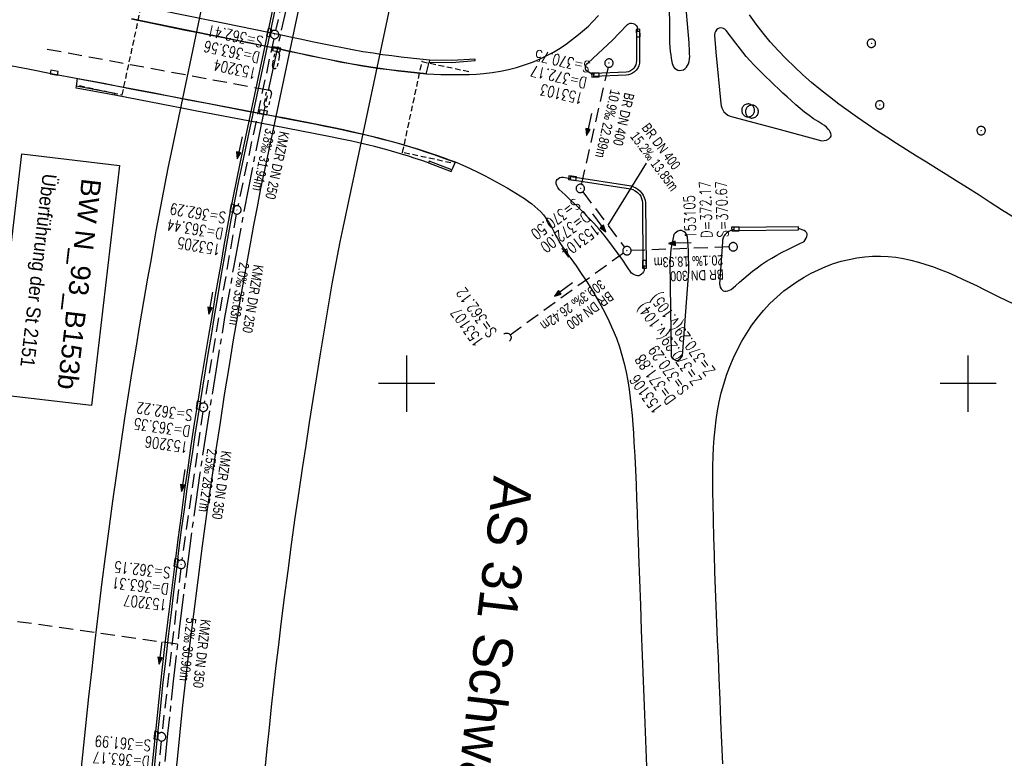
# Model space of a CAD drawing. Extents: x 510563 to 513920, y 467229 to 478797.
# Tile 25 of 67: x 510831 to 511006, y 472233 to 472365. Entities that reach past the tile are written whole.
import ezdxf

# ---------------------------------------------------------------- set-up
doc = ezdxf.new("R2010")
doc.units = 0
doc.header["$LTSCALE"] = 10
doc.header["$MEASUREMENT"] = 0
for name, pattern in [('ACHSE', [5.5, 4, -0.5, 0.5, -0.5]), ('AUSGEZOGEN', [0]), ('LT00', [0]), ('LT17', [0.15, 0.1, -0.05]), ('STRICHLINIE2', [0.375, 0.25, -0.125])]:
    doc.linetypes.add(name, pattern=pattern)
doc.layers.get('0').update_dxf_attribs({"linetype": 'LT00'})
for name, color, linetype in [('-AX-020', 250, 'ACHSE'), ('-Halt-Pfeil', 4, 'LT00'), ('-Haltung', 7, 'STRICHLINIE2'), ('-Haltungsbeschriftung', 140, 'LT00'), ('-Schachtbeschriftung', 5, 'LT00'), ('-ST-20', 30, 'LT17'), ('AS_TEXT', 152, 'Continuous'), ('BW_TEXT', 20, 'AUSGEZOGEN'), ('V94_AFBR_BAB', 250, 'LT00'), ('V94_BR_KAPPE', 30, 'LT00'), ('V94_BR_WID', 30, 'LT17'), ('V94_BRUECK', 30, 'LT17'), ('V94_KA_PRUF', 182, 'LT00'), ('V94_RASTER', 250, 'LT00'), ('V94_RINNE', 182, 'LT00'), ('V94_SINKK', 182, 'LT00'), ('V94_UK_DURCH', 182, 'LT00')]:
    doc.layers.add(name, color=color, linetype=linetype)
doc.styles.add('Beschrift', font='ARIAL.TTF')
doc.styles.add('Haltungsbeschriftung', font='ARIAL.TTF', dxfattribs={"width": 0.75})
doc.styles.add('schachtbeschriftung', font='romans.shx', dxfattribs={"width": 0.75, "height": 2})
doc.styles.add('UNIR-O', font='unir_o.shx', dxfattribs={"height": 2.5})

# ---------------------------------------------------------------- blocks, each defined once
blk = doc.blocks.new('SYMB0011')
at = {"color": 0, "linetype": 'ByBlock'}
for p, q in [((0.5, 0), (-0.5, 0)), ((0, 0.5), (0, -0.5))]:
    blk.add_line(p, q, dxfattribs=at)
blk = doc.blocks.new('SYMB0652')
at = {"color": 0, "linetype": 'ByBlock'}
blk.add_lwpolyline([(-0.15, -0.075), (0.15, -0.075), (0.15, 0.075), (-0.15, 0.075), (-0.15, -0.075)], dxfattribs=at)
blk = doc.blocks.new('SYMB0003')
at = {"color": 0, "linetype": 'ByBlock'}
for p, q in [((-0.015712, 0), (0.010166, 0.012015)), ((0, -0.021257), (-0.015712, 0)), ((0.010166, 0.012015), (0, -0.021257))]:
    blk.add_line(p, q, dxfattribs=at)
for points in [[(-0.031395, 0.499013), (-0.093691, 0.491144), (-0.154509, 0.475528), (-0.21289, 0.452414), (-0.267913, 0.422164), (-0.318712, 0.385257), (-0.364484, 0.342274), (-0.404509, 0.293893), (-0.438154, 0.240877), (-0.464888, 0.184062), (-0.484292, 0.124345), (-0.496058, 0.062667), (-0.5, 0)], [(-0.5, 0), (-0.496058, -0.062667), (-0.484292, -0.124345), (-0.464888, -0.184062), (-0.438154, -0.240877), (-0.404509, -0.293893), (-0.364485, -0.342274), (-0.318712, -0.385257), (-0.267914, -0.422164), (-0.21289, -0.452414), (-0.154509, -0.475529), (-0.093691, -0.491144), (-0.031395, -0.499014), (0.031395, -0.499014)], [(0.5, 0), (0.496057, 0.062667), (0.484292, 0.124345), (0.464888, 0.184062), (0.438153, 0.240877), (0.404509, 0.293893), (0.364484, 0.342274), (0.318712, 0.385257), (0.267913, 0.422164), (0.21289, 0.452414), (0.154509, 0.475528), (0.093691, 0.491144), (0.031395, 0.499013), (-0.031395, 0.499013)], [(0.031395, -0.499014), (0.093691, -0.491144), (0.154509, -0.475529), (0.21289, -0.452414), (0.267914, -0.422164), (0.318712, -0.385257), (0.364485, -0.342274), (0.404509, -0.293893), (0.438154, -0.240877), (0.464889, -0.184062), (0.484292, -0.124345), (0.496058, -0.062667), (0.5, 0)]]:
    blk.add_lwpolyline(points, dxfattribs=at)
blk = doc.blocks.new('SYMB0002')
at = {"color": 0, "linetype": 'ByBlock'}
for points in [[(-0.031395, 0.499013), (-0.093691, 0.491144), (-0.154509, 0.475528), (-0.21289, 0.452414), (-0.267913, 0.422164), (-0.318712, 0.385257), (-0.364484, 0.342274), (-0.404509, 0.293893), (-0.438154, 0.240877), (-0.464888, 0.184062), (-0.484292, 0.124345), (-0.496058, 0.062667), (-0.5, 0)], [(-0.5, 0), (-0.496058, -0.062667), (-0.484292, -0.124345), (-0.464888, -0.184062), (-0.438154, -0.240877), (-0.404509, -0.293893), (-0.364485, -0.342274), (-0.318712, -0.385257), (-0.267914, -0.422164), (-0.21289, -0.452414), (-0.154509, -0.475529), (-0.093691, -0.491144), (-0.031395, -0.499014), (0.031395, -0.499014)], [(0.5, 0), (0.496057, 0.062667), (0.484292, 0.124345), (0.464888, 0.184062), (0.438153, 0.240877), (0.404509, 0.293893), (0.364484, 0.342274), (0.318712, 0.385257), (0.267913, 0.422164), (0.21289, 0.452414), (0.154509, 0.475528), (0.093691, 0.491144), (0.031395, 0.499013), (-0.031395, 0.499013)], [(0.031395, -0.499014), (0.093691, -0.491144), (0.154509, -0.475529), (0.21289, -0.452414), (0.267914, -0.422164), (0.318712, -0.385257), (0.364485, -0.342274), (0.404509, -0.293893), (0.438154, -0.240877), (0.464889, -0.184062), (0.484292, -0.124345), (0.496058, -0.062667), (0.5, 0)]]:
    blk.add_lwpolyline(points, dxfattribs=at)
blk = doc.blocks.new('SYMB1107')
at = {"color": 0, "linetype": 'ByBlock'}
for points in [[(-0.2, 0), (-0.196157, 0.039018), (-0.184776, 0.076537), (-0.166294, 0.111114), (-0.141421, 0.141421), (-0.111114, 0.166294), (-0.076537, 0.184776), (-0.039018, 0.196157), (0, 0.2)], [(0, 0.2), (0.039018, 0.196157), (0.076537, 0.184776), (0.111114, 0.166294), (0.141421, 0.141421), (0.166294, 0.111114), (0.184776, 0.076537), (0.196157, 0.039018), (0.2, 0)]]:
    blk.add_lwpolyline(points, dxfattribs=at)
blk = doc.blocks.new('SYMB0070')
at = {"color": 0, "linetype": 'ByBlock'}
for p, q in [((-0.5, 0), (0.2, 0)), ((0.5, 0), (0.2, 0.1)), ((0.2, 0.1), (0.2, 0)), ((0.468, 0), (0.21, 0.086)), ((0.21, 0.086), (0.21, -0.086)), ((0.21, -0.086), (0.468, 0)), ((0.22, -0.072), (0.437, 0)), ((0.23, -0.058), (0.405, 0)), ((0.24, -0.045), (0.374, 0)), ((0.342, 0), (0.25, 0.031)), ((0.25, 0.031), (0.25, -0.031)), ((0.25, -0.031), (0.342, 0)), ((0.26, -0.017), (0.31, 0)), ((0.27, -0.003), (0.279, 0))]:
    blk.add_line(p, q, dxfattribs=at)
for points in [[(0.2, 0), (0.2, -0.1), (0.5, 0)], [(0.437, 0), (0.22, 0.072), (0.22, -0.072)], [(0.405, 0), (0.23, 0.058), (0.23, -0.058)], [(0.374, 0), (0.24, 0.045), (0.24, -0.045)], [(0.31, 0), (0.26, 0.017), (0.26, -0.017)], [(0.279, 0), (0.27, 0.003), (0.27, -0.003)]]:
    blk.add_lwpolyline(points, dxfattribs=at)

msp = doc.modelspace()

# ---------------------------------------------------------------- linework, layer by layer
at = {"layer": '-AX-020', "ltscale": 0.2, "flags": 128}
msp.add_lwpolyline([(513881.72, 478796.97), (513877.87, 478787.35), (513870.37, 478768.8), (513862.79, 478750.28), (513855.14, 478731.79), (513847.41, 478713.32), (513839.61, 478694.89), (513831.74, 478676.49), (513823.79, 478658.13), (513815.77, 478639.79), (513807.68, 478621.49), (513799.51, 478603.22), (513791.27, 478584.98), (513782.96, 478566.77), (513774.58, 478548.6), (513766.12, 478530.46), (513757.59, 478512.36), (513748.99, 478494.29), (513740.31, 478476.25), (513731.57, 478458.25), (513722.75, 478440.29), (513713.86, 478422.36), (513704.9, 478404.46), (513695.86, 478386.6), (513686.76, 478368.78), (513677.58, 478351), (513668.34, 478333.25), (513659.02, 478315.54), (513649.63, 478297.86), (513640.17, 478280.23), (513630.64, 478262.63), (513621.04, 478245.07), (513611.37, 478227.54), (513601.63, 478210.06), (513591.82, 478192.62), (513586.74, 478183.65), (513576.83, 478166.26), (513566.85, 478148.92), (513556.8, 478131.61), (513546.69, 478114.34), (513536.51, 478097.1), (513526.28, 478079.91), (513515.99, 478062.74), (513505.64, 478045.61), (513495.23, 478028.52), (513484.78, 478011.45), (513474.27, 477994.42), (513463.71, 477977.42), (513453.11, 477960.45), (513442.46, 477943.5), (513431.76, 477926.59), (513421.03, 477909.7), (513410.25, 477892.84), (513399.43, 477876), (513388.58, 477859.18), (513377.69, 477842.39), (513366.77, 477825.62), (513355.82, 477808.87), (513344.83, 477792.14), (513333.82, 477775.43), (513322.78, 477758.74), (513311.72, 477742.06), (513300.63, 477725.4), (513289.52, 477708.75), (513278.39, 477692.12), (513267.24, 477675.5), (513256.08, 477658.89), (513244.9, 477642.29), (513233.71, 477625.7), (513222.5, 477609.12), (513211.29, 477592.54), (513200.07, 477575.97), (513188.84, 477559.41), (513177.6, 477542.84), (513166.37, 477526.28), (513154.8, 477509.24), (513142.5, 477491.11), (513130.2, 477472.99), (513117.9, 477454.86), (513105.61, 477436.73), (513093.33, 477418.59), (513081.06, 477400.44), (513068.81, 477382.28), (513056.57, 477364.12), (513044.34, 477345.94), (513032.14, 477327.75), (513019.96, 477309.55), (513007.8, 477291.33), (512995.67, 477273.09), (512983.57, 477254.83), (512971.49, 477236.55), (512959.45, 477218.25), (512947.45, 477199.93), (512935.48, 477181.58), (512923.55, 477163.21), (512911.66, 477144.81), (512899.82, 477126.38), (512888.03, 477107.93), (512876.28, 477089.44), (512864.58, 477070.92), (512852.94, 477052.36), (512841.35, 477033.77), (512829.82, 477015.15), (512818.35, 476996.49), (512806.94, 476977.79), (512795.6, 476959.05), (512789.64, 476949.14), (512778.41, 476930.34), (512767.24, 476911.5), (512756.13, 476892.61), (512745.1, 476873.69), (512734.14, 476854.72), (512723.25, 476835.72), (512712.42, 476816.68), (512701.67, 476797.59), (512690.98, 476778.47), (512680.37, 476759.31), (512669.82, 476740.11), (512659.35, 476720.87), (512648.95, 476701.6), (512638.61, 476682.28), (512628.35, 476662.93), (512618.16, 476643.54), (512608.04, 476624.11), (512597.99, 476604.65), (512588.01, 476585.15), (512578.1, 476565.61), (512568.26, 476546.04), (512558.5, 476526.43), (512548.8, 476506.79), (512539.18, 476487.11), (512529.63, 476467.4), (512520.15, 476447.65), (512510.75, 476427.87), (512501.42, 476408.05), (512492.16, 476388.2), (512482.97, 476368.31), (512473.85, 476348.4), (512464.81, 476328.44), (512455.84, 476308.46), (512446.94, 476288.44), (512438.12, 476268.39), (512429.37, 476248.31), (512420.69, 476228.2), (512412.09, 476208.05), (512403.56, 476187.88), (512395.11, 476167.67), (512386.72, 476147.43), (512378.42, 476127.17), (512370.18, 476106.87), (512362.02, 476086.54), (512353.94, 476066.18), (512345.92, 476045.79), (512337.99, 476025.38), (512330.13, 476004.93), (512322.34, 475984.46), (512314.63, 475963.96), (512306.99, 475943.43), (512299.43, 475922.87), (512291.94, 475902.28), (512284.53, 475881.67), (512277.19, 475861.03), (512269.93, 475840.36), (512262.74, 475819.67), (512255.63, 475798.95), (512248.6, 475778.21), (512241.64, 475757.44), (512234.76, 475736.64), (512227.95, 475715.82), (512221.22, 475694.97), (512214.57, 475674.11), (512207.99, 475653.21), (512201.49, 475632.29), (512200.13, 475627.89), (512194.28, 475608.79), (512188.5, 475589.67), (512182.78, 475570.54), (512177.14, 475551.38), (512171.56, 475532.2), (512166.05, 475513.01), (512160.62, 475493.79), (512155.26, 475474.55), (512149.97, 475455.29), (512148.09, 475448.36), (512142.91, 475429.07), (512137.8, 475409.77), (512132.78, 475390.44), (512127.83, 475371.09), (512122.96, 475351.72), (512118.16, 475332.33), (512113.45, 475312.92), (512108.81, 475293.5), (512104.25, 475274.06), (512099.76, 475254.59), (512095.36, 475235.11), (512091.03, 475215.62), (512086.78, 475196.1), (512082.61, 475176.57), (512078.52, 475157.02), (512074.51, 475137.46), (512070.57, 475117.88), (512066.72, 475098.28), (512063.24, 475080.25), (512059.53, 475060.62), (512055.9, 475040.98), (512052.34, 475021.33), (512048.86, 475001.67), (512045.44, 474981.99), (512042.08, 474962.3), (512038.79, 474942.6), (512035.56, 474922.89), (512032.39, 474903.18), (512029.27, 474883.45), (512026.2, 474863.71), (512023.18, 474843.97), (512020.21, 474824.22), (512017.28, 474804.47), (512014.39, 474784.7), (512011.54, 474764.94), (512008.73, 474745.16), (512005.95, 474725.39), (512003.2, 474705.61), (512000.47, 474685.82), (511997.78, 474666.03), (511995.1, 474646.24), (511992.44, 474626.45), (511989.8, 474606.65), (511987.17, 474586.85), (511984.55, 474567.05), (511981.94, 474547.25), (511979.34, 474527.45), (511976.74, 474507.69), (511975.13, 474495.38), (511973.48, 474482.82), (511971.82, 474470.25), (511970.17, 474457.69), (511968.51, 474445.13), (511966.84, 474432.57), (511965.15, 474420.02), (511963.46, 474407.46), (511961.75, 474394.91), (511960.03, 474382.35), (511958.28, 474369.81), (511956.52, 474357.26), (511954.73, 474344.72), (511952.92, 474332.18), (511951.08, 474319.64), (511949.21, 474307.11), (511947.31, 474294.58), (511945.38, 474282.06), (511943.41, 474269.55), (511941.4, 474257.04), (511939.35, 474244.53), (511937.27, 474232.04), (511935.14, 474219.55), (511932.96, 474207.07), (511930.74, 474194.59), (511928.46, 474182.13), (511926.14, 474169.68), (511923.76, 474157.23), (511921.32, 474144.8), (511918.83, 474132.38), (511916.28, 474119.97), (511913.66, 474107.57), (511910.98, 474095.19), (511908.24, 474082.82), (511905.43, 474070.46), (511902.54, 474058.13), (511899.59, 474045.81), (511896.56, 474033.5), (511893.47, 474021.26), (511890.29, 474009), (511887.03, 473996.75), (511883.7, 473984.53), (511880.29, 473972.33), (511876.8, 473960.15), (511873.23, 473947.99), (511869.59, 473935.86), (511865.87, 473923.74), (511862.08, 473911.66), (511858.21, 473899.59), (511854.26, 473887.55), (511850.24, 473875.54), (511846.14, 473863.55), (511841.96, 473851.59), (511837.71, 473839.65), (511833.39, 473827.75), (511828.99, 473815.86), (511824.51, 473804.01), (511819.96, 473792.19), (511815.33, 473780.39), (511810.64, 473768.63), (511805.86, 473756.89), (511801.02, 473745.18), (511796.09, 473733.51), (511791.1, 473721.87), (511786.03, 473710.25), (511780.89, 473698.68), (511775.67, 473687.13), (511770.39, 473675.61), (511765.03, 473664.13), (511759.6, 473652.69), (511754.09, 473641.28), (511748.51, 473629.9), (511742.87, 473618.56), (511737.15, 473607.25), (511731.36, 473595.99), (511725.49, 473584.75), (511719.56, 473573.56), (511713.56, 473562.4), (511707.48, 473551.28), (511701.34, 473540.2), (511695.13, 473529.16), (511688.84, 473518.16), (511682.49, 473507.2), (511676.07, 473496.28), (511669.58, 473485.39), (511663.02, 473474.55), (511656.39, 473463.76), (511649.7, 473453), (511642.94, 473442.29), (511636.1, 473431.62), (511629.21, 473420.99), (511622.24, 473410.41), (511615.21, 473399.87), (511608.11, 473389.37), (511600.95, 473378.92), (511593.72, 473368.52), (511586.42, 473358.16), (511579.06, 473347.85), (511571.64, 473337.58), (511564.15, 473327.36), (511556.59, 473317.19), (511548.97, 473307.07), (511541.29, 473297), (511533.54, 473286.97), (511525.74, 473276.99), (511517.86, 473267.07), (511509.93, 473257.19), (511501.93, 473247.36), (511493.87, 473237.58), (511485.75, 473227.86), (511477.57, 473218.19), (511475.55, 473215.81), (511467.29, 473206.2), (511458.98, 473196.64), (511450.61, 473187.13), (511442.18, 473177.67), (511433.71, 473168.25), (511425.19, 473158.87), (511416.62, 473149.54), (511408.01, 473140.24), (511399.37, 473130.98), (511390.68, 473121.76), (511381.96, 473112.57), (511373.2, 473103.41), (511364.42, 473094.28), (511355.61, 473085.17), (511346.77, 473076.1), (511337.91, 473067.04), (511329.03, 473058), (511320.13, 473048.99), (511311.22, 473039.98), (511302.29, 473031), (511293.34, 473022.02), (511284.39, 473013.05), (511275.44, 473004.09), (511266.47, 472995.14), (511255.91, 472984.59), (511236.79, 472965.5), (511230.18, 472958.9), (511223.57, 472952.29), (511216.96, 472945.68), (511210.37, 472939.06), (511203.78, 472932.43), (511197.22, 472925.79), (511190.66, 472919.13), (511184.13, 472912.44), (511177.62, 472905.74), (511171.14, 472899.01), (511164.68, 472892.25), (511158.26, 472885.46), (511151.88, 472878.64), (511145.53, 472871.79), (511139.22, 472864.89), (511132.96, 472857.96), (511126.75, 472850.98), (511120.58, 472843.95), (511114.48, 472836.88), (511109.32, 472830.82), (511103.32, 472823.65), (511097.39, 472816.44), (511091.51, 472809.17), (511085.7, 472801.85), (511079.95, 472794.49), (511074.26, 472787.07), (511068.64, 472779.61), (511063.08, 472772.1), (511057.59, 472764.54), (511052.16, 472756.93), (511046.8, 472749.28), (511041.5, 472741.58), (511036.27, 472733.84), (511031.1, 472726.05), (511026.01, 472718.22), (511020.98, 472710.35), (511016.01, 472702.43), (511011.12, 472694.47), (511006.29, 472686.47), (511001.53, 472678.43), (510996.84, 472670.35), (510992.22, 472662.22), (510987.67, 472654.06), (510983.19, 472645.86), (510978.78, 472637.62), (510974.44, 472629.35), (510970.17, 472621.04), (510965.98, 472612.69), (510961.85, 472604.3), (510957.8, 472595.88), (510953.82, 472587.43), (510949.91, 472578.94), (510946.07, 472570.42), (510942.31, 472561.87), (510938.62, 472553.28), (510935.01, 472544.67), (510931.46, 472536.02), (510928, 472527.34), (510924.6, 472518.64), (510921.29, 472509.9), (510918.04, 472501.14), (510914.87, 472492.35), (510911.78, 472483.53), (510908.76, 472474.69), (510905.82, 472465.82), (510902.96, 472456.92), (510900.17, 472448), (510897.45, 472439.06), (510894.82, 472430.1), (510892.26, 472421.11), (510889.78, 472412.1), (510887.37, 472403.07), (510885.04, 472394.02), (510882.79, 472384.95), (510880.62, 472375.87), (510878.53, 472366.76), (510876.51, 472357.64), (510874.57, 472348.49), (510872.71, 472339.34), (510870.93, 472330.16), (510869.23, 472320.98), (510867.6, 472311.77), (510866.06, 472302.56), (510864.59, 472293.33), (510863.2, 472284.09), (510861.89, 472274.84), (510860.67, 472265.57), (510859.52, 472256.3), (510858.45, 472247.02), (510857.45, 472237.73), (510856.54, 472228.43), (510855.71, 472219.12), (510854.96, 472209.81), (510854.29, 472200.49), (510853.7, 472191.16), (510853.18, 472181.83), (510852.75, 472172.5), (510852.4, 472163.16), (510852.13, 472153.82), (510851.93, 472144.48), (510851.82, 472135.13), (510851.79, 472125.79), (510851.84, 472116.44), (510851.96, 472107.1), (510852.01, 472104.71), (510852.24, 472095.37), (510852.54, 472086.03), (510852.93, 472076.69), (510853.39, 472067.36), (510853.92, 472058.03), (510854.53, 472048.71), (510855.21, 472039.39), (510855.96, 472030.07), (510856.78, 472020.77), (510857.67, 472011.46), (510858.63, 472002.17), (510859.65, 471992.88), (510860.73, 471983.6), (510861.88, 471974.33), (510863.09, 471965.06), (510864.36, 471955.8), (510865.69, 471946.55), (510867.08, 471937.31), (510868.53, 471928.08), (510870.02, 471918.86), (510871.58, 471909.64), (510873.18, 471900.44), (510874.84, 471891.24), (510876.54, 471882.05), (510878.3, 471872.88), (510880.1, 471863.71), (510881.95, 471854.55), (510883.84, 471845.4), (510885.78, 471836.26), (510887.76, 471827.12), (510889.78, 471818), (510891.83, 471808.88), (510893.93, 471799.78), (510896.06, 471790.68), (510898.23, 471781.59), (510900.44, 471772.51), (510902.67, 471763.44), (510904.94, 471754.37), (510907.24, 471745.32), (510909.57, 471736.27), (510911.93, 471727.22), (510914.31, 471718.19), (510916.72, 471709.16), (510919.15, 471700.14), (510921.61, 471691.12), (510924.09, 471682.11), (510926.59, 471673.11), (510929.1, 471664.11), (510931.64, 471655.12), (510934.19, 471646.13), (510936.76, 471637.14), (510939.34, 471628.16), (510941.94, 471619.19), (510944.55, 471610.22), (510947.17, 471601.25), (510949.8, 471592.28), (510952.43, 471583.31), (510955.08, 471574.35), (510957.73, 471565.39), (510960.38, 471556.43), (510963.04, 471547.47), (510967.7, 471531.77), (510970.25, 471523.2), (510975.26, 471506.32), (510980.27, 471489.44), (510985.27, 471472.57), (510990.27, 471455.68), (510995.25, 471438.8), (511000.21, 471421.91), (511005.16, 471405.01), (511010.09, 471388.11), (511014.99, 471371.2), (511019.86, 471354.28), (511024.7, 471337.36), (511029.51, 471320.42), (511034.28, 471303.47), (511039.01, 471286.52), (511043.7, 471269.55), (511048.34, 471252.56), (511052.93, 471235.57), (511057.46, 471218.56), (511061.95, 471201.53), (511066.37, 471184.49), (511070.73, 471167.43), (511075.02, 471150.36), (511079.24, 471133.27), (511083.39, 471116.16), (511086.57, 471102.84), (511090.59, 471085.7), (511094.53, 471068.54), (511098.39, 471051.37), (511102.17, 471034.17), (511105.87, 471016.96), (511109.5, 470999.73), (511113.05, 470982.49), (511116.52, 470965.23), (511119.91, 470947.95), (511123.22, 470930.66), (511126.45, 470913.36), (511129.61, 470896.04), (511132.69, 470878.7), (511135.68, 470861.35), (511138.6, 470843.99), (511141.44, 470826.62), (511144.2, 470809.23), (511146.88, 470791.83), (511149.49, 470774.42), (511152.01, 470757), (511154.45, 470739.56), (511156.82, 470722.12), (511159.1, 470704.66), (511161.31, 470687.19), (511163.44, 470669.72), (511165.49, 470652.23), (511165.64, 470650.9), (511167.87, 470631.02), (511170.03, 470611.14), (511172.1, 470591.25), (511174.1, 470571.35), (511176.01, 470551.44), (511177.85, 470531.52), (511179.53, 470512.55), (511180.88, 470496.34), (511182.16, 470480.14), (511183.36, 470463.92), (511184.48, 470447.7), (511185.52, 470431.48), (511186.48, 470415.25), (511187.36, 470399.01), (511188.16, 470382.77), (511188.88, 470366.53), (511189.52, 470350.29), (511190.08, 470334.04), (511190.56, 470317.79), (511190.96, 470301.53), (511191.28, 470285.28), (511191.52, 470269.02), (511191.68, 470252.76), (511191.76, 470236.51), (511191.77, 470220.25), (511191.69, 470203.99), (511191.53, 470187.73), (511191.29, 470171.47), (511191.24, 470169.01), (511190.91, 470152.75), (511190.5, 470136.5), (511190.02, 470120.25), (511189.47, 470104), (511188.85, 470087.75), (511188.17, 470071.51), (511187.43, 470055.27), (511186.63, 470039.03), (511185.78, 470022.79), (511184.88, 470006.56), (511183.93, 469990.33), (511182.94, 469974.1), (511181.91, 469957.87), (511180.85, 469941.65), (511179.74, 469925.43), (511178.61, 469909.21), (511177.46, 469892.99), (511176.28, 469876.78), (511175.08, 469860.56), (511173.86, 469844.35), (511172.63, 469828.14), (511171.39, 469811.93), (511170.14, 469795.72), (511168.85, 469778.99), (511030.96, 467993.35), (511029.42, 467973.41), (511027.88, 467953.47), (511026.35, 467933.52), (511024.83, 467913.58), (511023.32, 467893.64), (511021.83, 467873.7), (511020.35, 467853.75), (511018.9, 467833.8), (511017.47, 467813.85), (511016.06, 467793.9), (511014.69, 467773.95), (511013.35, 467754), (511012.05, 467734.04), (511010.78, 467714.08), (511009.56, 467694.12), (511008.38, 467674.15), (511007.25, 467654.18), (511006.18, 467634.21), (511005.15, 467614.24), (511004.19, 467594.26), (511003.28, 467574.28), (511002.44, 467554.3), (511001.67, 467534.31), (511000.96, 467514.33), (511000.33, 467494.34), (510999.77, 467474.34), (510999.56, 467465.71), (510999.11, 467445.71), (510998.75, 467425.72), (510998.46, 467405.72), (510998.26, 467385.72), (510998.14, 467365.72), (510998.09, 467345.72), (510998.13, 467325.72), (510998.24, 467305.72), (510998.44, 467285.72), (510998.71, 467265.72), (510999.07, 467245.73), (510999.43, 467229.16)], dxfattribs=at)
at = {"layer": '-Haltung'}
for p, q in [((510883.05, 472390.42), (510876.66, 472362.9)), ((510876.34, 472361.43), (510869.95, 472331.67)), ((510935.86, 472356.35), (510931.09, 472335.5)), ((510931.38, 472334.17), (510938.78, 472324.29)), ((510869.66, 472330.2), (510863.96, 472296.54)), ((510957.4, 472324.34), (510939.98, 472323.71)), ((510938.62, 472323.25), (510918.42, 472308.66)), ((510863.73, 472295.06), (510859.97, 472268.56)), ((510859.78, 472267.07), (510856.44, 472237.86)), ((510856.29, 472236.37), (510853.89, 472208.07))]:
    msp.add_line(p, q, dxfattribs=at)
at = {"layer": '-Haltungsbeschriftung'}
msp.add_line((510942.65, 472339.25), (510935.85, 472328.2), dxfattribs=at)
at = {"layer": '-ST-20', "ltscale": 2.5}
for p, q in [((510875.35, 472352.24), (510836.02, 472359.53)), ((510859.19, 472253.59), (510819.58, 472259.19))]:
    msp.add_line(p, q, dxfattribs=at)
at = {"layer": 'BW_TEXT'}
msp.add_lwpolyline([(510848.86, 472338.87), (510843.87, 472296.09), (510826.47, 472298.12), (510831.46, 472340.9)], close=True, dxfattribs=at)
at = {"layer": 'V94_AFBR_BAB'}
for points in [[(510841.98, 472230.5), (510842.32, 472233.93), (510842.68, 472237.37), (510843.04, 472240.8), (510843.42, 472244.23), (510843.98, 472249.23), (510844.56, 472254.23), (510845.15, 472259.22), (510845.76, 472264.22), (510846.39, 472269.21), (510847.04, 472274.14), (510847.7, 472279.07), (510848.39, 472284), (510849.11, 472288.92), (510849.85, 472293.84), (510850.49, 472298), (510851.15, 472302.16), (510851.83, 472306.32), (510852.52, 472310.47), (510853.23, 472314.63), (510853.94, 472318.78), (510854.43, 472321.58), (510854.92, 472324.39), (510855.42, 472327.2), (510855.94, 472330), (510856.46, 472332.8), (510857, 472335.6), (510857.56, 472338.39), (510858.13, 472341.18), (510864.51, 472371.48)], [(510874.81, 472231.33), (510875.18, 472235.03), (510875.57, 472238.73), (510875.97, 472242.43), (510876.37, 472246.13), (510876.79, 472249.82), (510877.22, 472253.52), (510877.67, 472257.22), (510878.26, 472261.94), (510878.88, 472266.66), (510879.52, 472271.38), (510880.18, 472276.1), (510880.86, 472280.81), (510881.47, 472284.9), (510882.09, 472288.99), (510882.72, 472293.07), (510883.36, 472297.16), (510884.01, 472301.24), (510884.66, 472305.32), (510885.07, 472307.82), (510885.48, 472310.32), (510885.9, 472312.81), (510886.33, 472315.31), (510886.76, 472317.8), (510887.22, 472320.29), (510887.69, 472322.77), (510888.18, 472325.25), (510888.69, 472327.73), (510897.59, 472369.74)], [(510946.73, 472370.17), (510946.79, 472360.7), (510946.95, 472359.17), (510947.03, 472358.55), (510947.12, 472357.94), (510947.24, 472357.32), (510947.31, 472357.01), (510947.4, 472356.71), (510947.53, 472356.44), (510947.71, 472356.2), (510947.98, 472355.99), (510948.29, 472355.85), (510948.63, 472355.78), (510948.97, 472355.8), (510949.29, 472355.91), (510949.57, 472356.11), (510949.81, 472356.36), (510950.01, 472356.65), (510950.17, 472356.97), (510950.31, 472357.39), (510950.38, 472357.83), (510950.41, 472358.27), (510950.4, 472358.71), (510950.38, 472359.15), (510950.32, 472360.69), (510949.52, 472369.54)], [(510851.01, 472364.98), (510852.99, 472364.54), (510854.97, 472364.12), (510856.95, 472363.71), (510858.93, 472363.31), (510860.92, 472362.92), (510862.9, 472362.52), (510864.89, 472362.13), (510867.97, 472361.52), (510871.06, 472360.9), (510874.14, 472360.26), (510877.22, 472359.62), (510879.03, 472359.23), (510880.85, 472358.84), (510882.67, 472358.45), (510884.49, 472358.07), (510886.31, 472357.7), (510888.13, 472357.34), (510889.95, 472357), (510891.78, 472356.68), (510893.62, 472356.38), (510895.26, 472356.14), (510896.92, 472355.92), (510898.57, 472355.72), (510900.23, 472355.53), (510901.88, 472355.34), (510903.54, 472355.16), (510904.82, 472355.11), (510906.1, 472355.07), (510907.37, 472355.04), (510908.65, 472355.03), (510909.92, 472355.04), (510911.2, 472355.07), (510912.47, 472355.14), (510913.75, 472355.25), (510915.22, 472355.42), (510916.69, 472355.66), (510918.14, 472355.96), (510919.58, 472356.32), (510921, 472356.75), (510922.4, 472357.25), (510923.77, 472357.83), (510924.99, 472358.42), (510926.18, 472359.06), (510927.34, 472359.77), (510928.47, 472360.52), (510929.56, 472361.32), (510930.63, 472362.16), (510931.65, 472363.04), (510932.36, 472363.69), (510933.04, 472364.36), (510934.14, 472365.54)], [(510933.34, 472355.05), (510932.83, 472355.24), (510932.35, 472355.51), (510931.91, 472355.85), (510931.83, 472356.14), (510931.83, 472356.43), (510931.92, 472356.72), (510932.09, 472356.97), (510932.31, 472357.16), (510936.68, 472361.18), (510937.85, 472362.41), (510939.31, 472363.93), (510939.52, 472364.09), (510939.78, 472364.17), (510940.06, 472364.19), (510940.35, 472364.14), (510940.64, 472364), (510940.88, 472363.78), (510941.05, 472363.52), (510941.12, 472363.23), (510941.14, 472362.75)], [(511007.95, 472329.68), (511005.94, 472330.98), (511003.93, 472332.28), (511001.92, 472333.57), (510999.89, 472334.86), (510997.86, 472336.14), (510996.1, 472337.24), (510994.33, 472338.34), (510992.56, 472339.44), (510990.78, 472340.54), (510989.01, 472341.65), (510987.25, 472342.76), (510985.5, 472343.89), (510983.75, 472345.03), (510982.02, 472346.19), (510980.31, 472347.37), (510978.62, 472348.57), (510976.95, 472349.79), (510975.31, 472351.05), (510973.69, 472352.34), (510972.11, 472353.66), (510970.56, 472355.02), (510969.04, 472356.42), (510967.57, 472357.86), (510966.14, 472359.35), (510965.44, 472360.1), (510964.76, 472360.87), (510963.46, 472362.42), (510962.22, 472364.02), (510961.04, 472365.66)], [(510973.95, 472343.27), (510974.37, 472343.28), (510974.79, 472343.39), (510975.17, 472343.59), (510975.49, 472343.88), (510975.6, 472344.08), (510975.61, 472344.32), (510975.55, 472344.57), (510975.43, 472344.83), (510975.27, 472345.09), (510975.08, 472345.33), (510974.74, 472345.69), (510974.38, 472345.99), (510974.02, 472346.24), (510973.65, 472346.46), (510973.29, 472346.67), (510972.46, 472347.18), (510971.65, 472347.74), (510970.85, 472348.34), (510970.06, 472348.98), (510969.28, 472349.65), (510968.51, 472350.34), (510967.74, 472351.05), (510966.98, 472351.76), (510966.22, 472352.49), (510965.47, 472353.21), (510964.72, 472353.92), (510963.98, 472354.62), (510963.25, 472355.33), (510962.53, 472356.05), (510961.83, 472356.77), (510961.15, 472357.51), (510960.48, 472358.27), (510959.85, 472359.06), (510958.65, 472360.61), (510956.88, 472362.92), (510956.69, 472363.1), (510956.45, 472363.24), (510956.18, 472363.32), (510955.9, 472363.34), (510955.63, 472363.3), (510955.39, 472363.17), (510955.17, 472362.98), (510955.01, 472362.74), (510954.89, 472362.48), (510954.82, 472362.2), (510954.82, 472361.92), (510954.96, 472360.58), (510955.08, 472359.02), (510955.92, 472349.88), (510955.98, 472349.49), (510956.1, 472349.11), (510956.28, 472348.76), (510956.51, 472348.43), (510956.83, 472348.11), (510957.2, 472347.84), (510957.6, 472347.64), (510958.03, 472347.49), (510965.85, 472345.42), (510973.95, 472343.27)], [(510828.18, 472356.87), (510832.61, 472356.04), (510837.03, 472355.2), (510841.46, 472354.36), (510843.76, 472353.93), (510846.06, 472353.5), (510848.36, 472353.06), (510851.55, 472352.45), (510854.74, 472351.84), (510857.93, 472351.22), (510861.12, 472350.61), (510865.46, 472349.77), (510869.8, 472348.94), (510874.14, 472348.12), (510876.24, 472347.72), (510878.35, 472347.32), (510880.46, 472346.92), (510882.56, 472346.51), (510884.66, 472346.09), (510886.77, 472345.66), (510888.77, 472345.24), (510890.77, 472344.79), (510892.77, 472344.33), (510894.76, 472343.84), (510896.74, 472343.33), (510898.71, 472342.78), (510900.67, 472342.2), (510901.92, 472341.81), (510903.17, 472341.4), (510904.41, 472340.99), (510905.47, 472340.63), (510906.53, 472340.26), (510907.58, 472339.88), (510908.63, 472339.48), (510909.99, 472338.92), (510911.34, 472338.32), (510912.67, 472337.68), (510913.99, 472337.01), (510915.3, 472336.32), (510916.59, 472335.61), (510917.88, 472334.88), (510918.66, 472334.42), (510919.44, 472333.95), (510920.21, 472333.47), (510920.97, 472332.96), (510921.72, 472332.44), (510922.29, 472332), (510922.85, 472331.55), (510923.39, 472331.07), (510923.9, 472330.57), (510924.38, 472330.04), (510924.81, 472329.48), (510925.2, 472328.9), (510925.55, 472328.3), (510925.89, 472327.69), (510926.21, 472327.07), (510926.53, 472326.44), (510926.87, 472325.83), (510927.3, 472325.1), (510927.76, 472324.39), (510928.24, 472323.69), (510928.73, 472323), (510929.23, 472322.31), (510930.18, 472320.97), (510931.11, 472319.61), (510932.02, 472318.23), (510932.91, 472316.84), (510933.76, 472315.43), (510934.58, 472314), (510935.35, 472312.55), (510936.07, 472311.08), (510936.74, 472309.6), (510937.35, 472308.09), (510937.89, 472306.55), (510938.34, 472305.07), (510938.74, 472303.57), (510939.08, 472302.06), (510939.37, 472300.52), (510939.61, 472298.98), (510939.82, 472297.43), (510940, 472295.87), (510940.15, 472294.31), (510940.27, 472292.74), (510940.38, 472291.17), (510940.48, 472289.6), (510940.61, 472287.08), (510940.74, 472284.57), (510940.85, 472282.06), (510940.95, 472279.56), (510941.05, 472277.06), (510941.14, 472274.56), (510941.22, 472272.06), (510941.31, 472269.56)], [(510927.16, 472334.59), (510926.95, 472334.93), (510926.77, 472335.26), (510926.65, 472335.58), (510926.61, 472335.88), (510926.68, 472336.17), (510926.83, 472336.37), (510927.05, 472336.55), (510927.31, 472336.69), (510927.59, 472336.76), (510927.86, 472336.76), (510929.17, 472336.53)], [(510940.07, 472319.68), (510939.28, 472320.83), (510938.49, 472321.98), (510937.68, 472323.12), (510936.86, 472324.24), (510936.02, 472325.35), (510935.16, 472326.44), (510934.27, 472327.51), (510933.32, 472328.58), (510932.34, 472329.62), (510931.33, 472330.64), (510930.31, 472331.64), (510929.27, 472332.63), (510928.22, 472333.62), (510927.16, 472334.59)], [(510949.12, 472304.95), (510950.23, 472319.95), (510950.22, 472323.74), (510950.02, 472326.11), (510949.96, 472326.37), (510949.84, 472326.63), (510949.66, 472326.86), (510949.45, 472327.05), (510949.2, 472327.18), (510948.93, 472327.26), (510948.62, 472327.25), (510948.31, 472327.16), (510948.03, 472327), (510947.79, 472326.79), (510947.61, 472326.54), (510947.51, 472326.26), (510947.05, 472323.97), (510946.87, 472321.6), (510947.09, 472305.07), (510947.13, 472304.84), (510947.25, 472304.62), (510947.43, 472304.43), (510947.64, 472304.28), (510947.88, 472304.17), (510948.1, 472304.14), (510948.34, 472304.18), (510948.55, 472304.3), (510948.75, 472304.49), (510948.94, 472304.71), (510949.12, 472304.95)], [(510958.27, 472327.45), (510957.83, 472327.31), (510957.4, 472327.11), (510957.02, 472326.84), (510956.74, 472326.59), (510956.51, 472326.28), (510956.35, 472325.94), (510956.25, 472325.58), (510956.22, 472325.2), (510955.74, 472317.75), (510955.75, 472317.46), (510955.84, 472317.17), (510955.98, 472316.9), (510956.17, 472316.68), (510956.39, 472316.52), (510956.64, 472316.45), (510956.91, 472316.46), (510957.2, 472316.52), (510957.5, 472316.63), (510957.8, 472316.75)], [(510970.79, 472325.31), (510970.97, 472325.61), (510971.13, 472325.91), (510971.26, 472326.2), (510971.32, 472326.46), (510971.31, 472326.7), (510971.21, 472326.91), (510971.02, 472327.09), (510970.77, 472327.25), (510970.46, 472327.39), (510970.13, 472327.52), (510969.78, 472327.65)], [(510957.8, 472316.75), (510958.55, 472317.42), (510959.3, 472318.09), (510960.05, 472318.75), (510960.82, 472319.4), (510961.59, 472320.02), (510962.39, 472320.63), (510963.2, 472321.21), (510964.09, 472321.8), (510965.01, 472322.36), (510965.94, 472322.89), (510966.89, 472323.4), (510967.86, 472323.89), (510968.83, 472324.37), (510969.8, 472324.84), (510970.79, 472325.31)], [(510985.75, 472322.66), (510987.11, 472322.51), (510988.47, 472322.29), (510989.81, 472322.01), (510991.15, 472321.66), (510992.48, 472321.25), (510993.8, 472320.8), (510995.11, 472320.3), (510996.42, 472319.77), (510997.72, 472319.21), (510999.01, 472318.62), (511000.3, 472318.01), (511001.58, 472317.4), (511002.86, 472316.77), (511005.47, 472315.49), (511008.06, 472314.22), (511010.63, 472312.94), (511013.19, 472311.67), (511015.73, 472310.4), (511018.26, 472309.13), (511020.79, 472307.86), (511023.32, 472306.59)], [(510942.26, 472320.9), (510942.29, 472320.41), (510942.27, 472320.15), (510942.17, 472319.9), (510942.02, 472319.67), (510941.83, 472319.47), (510941.6, 472319.32), (510941.37, 472319.23), (510941.11, 472319.21), (510940.85, 472319.26), (510940.59, 472319.37), (510940.33, 472319.52), (510940.07, 472319.68)], [(510941.31, 472269.56), (510941.47, 472265.08), (510941.63, 472260.58), (510941.79, 472256.09), (510941.96, 472251.59), (510942.14, 472247.1), (510942.31, 472242.6), (510942.5, 472237.98), (510942.68, 472233.36), (510942.86, 472228.74)]]:
    msp.add_lwpolyline(points, dxfattribs=at)
at = {"layer": 'V94_AFBR_BAB', "color": 0}
for points in [[(510858.85, 472229.72), (510859.24, 472233.71), (510859.66, 472237.92), (510860.11, 472242.13), (510860.58, 472246.33), (510861.06, 472250.54), (510861.57, 472254.74), (510862.09, 472258.94), (510862.86, 472265.03), (510863.67, 472271.12), (510864.51, 472277.21), (510865.38, 472283.29), (510866.1, 472288.19), (510866.84, 472293.1), (510867.6, 472298), (510868.38, 472302.9), (510869.18, 472307.79), (510869.8, 472311.45), (510870.43, 472315.11), (510871, 472318.38), (510871.58, 472321.66), (510872.18, 472324.93), (510872.79, 472328.21), (510873.42, 472331.47), (510874.07, 472334.74), (510874.74, 472337.99), (510881.08, 472368.11)], [(510956.28, 472232.3), (510956.12, 472236.1), (510955.97, 472239.89), (510955.81, 472243.69), (510955.66, 472247.48), (510955.51, 472251.26), (510955.38, 472254.31), (510955.26, 472257.36), (510955.14, 472260.41), (510955.02, 472263.46), (510954.91, 472266.51), (510954.81, 472269.57), (510954.72, 472272.63), (510954.64, 472275.7), (510954.57, 472278.78), (510954.55, 472280.42), (510954.53, 472282.07), (510954.53, 472283.72), (510954.55, 472285.37), (510954.59, 472287.01), (510954.66, 472288.65), (510954.77, 472290.29), (510954.92, 472291.92), (510955.12, 472293.54), (510955.37, 472295.16), (510955.67, 472296.76), (510956.03, 472298.35), (510956.46, 472299.93), (510956.96, 472301.51), (510957.54, 472303.07), (510958.18, 472304.6), (510958.9, 472306.11), (510959.69, 472307.58), (510960.55, 472309.01), (510961.48, 472310.4), (510962.48, 472311.74), (510963.55, 472313.02), (510964.69, 472314.25), (510965.9, 472315.41), (510967.18, 472316.51), (510968.33, 472317.38), (510969.52, 472318.2), (510970.76, 472318.97), (510972.03, 472319.67), (510973.33, 472320.3), (510974.66, 472320.87), (510976.02, 472321.37), (510977.39, 472321.79), (510978.78, 472322.14), (510980.18, 472322.41), (510981.58, 472322.6), (510982.98, 472322.71), (510984.38, 472322.73), (510985.75, 472322.66)]]:
    msp.add_lwpolyline(points, dxfattribs=at)
at = {"layer": 'V94_BR_KAPPE'}
for p, q in [((510903.57, 472355.33), (510904, 472357.28)), ((510903.55, 472355.22), (510903.57, 472355.33)), ((510908.62, 472339.45), (510908.06, 472338.05))]:
    msp.add_line(p, q, dxfattribs=at)
for points in [[(510904.06, 472357.62), (510902.38, 472357.8), (510900.7, 472357.98), (510899.03, 472358.16), (510897.36, 472358.36), (510895.69, 472358.58), (510894.02, 472358.83), (510892.2, 472359.12), (510890.39, 472359.44), (510888.58, 472359.79), (510886.77, 472360.15), (510884.97, 472360.52), (510883.16, 472360.9), (510881.36, 472361.29), (510879.55, 472361.67), (510877.75, 472362.04), (510865.25, 472364.59), (510851.51, 472367.41)], [(510851.03, 472365.03), (510864.9, 472362.19), (510867.36, 472361.68), (510869.83, 472361.18), (510872.29, 472360.68), (510874.76, 472360.17), (510877.22, 472359.66), (510879.04, 472359.27), (510880.86, 472358.88), (510882.67, 472358.49), (510884.49, 472358.11), (510886.31, 472357.74), (510888.14, 472357.38), (510889.96, 472357.04), (510891.79, 472356.72), (510893.63, 472356.43), (510895.27, 472356.19), (510896.92, 472355.97), (510898.58, 472355.77), (510900.23, 472355.58), (510901.89, 472355.39), (510903.55, 472355.22)], [(510912.2, 472357.54), (510912.19, 472357.77), (510908.09, 472357.53), (510904.06, 472357.62), (510904, 472357.28), (510908.03, 472357.2), (510912.2, 472357.54)], [(510903.88, 472339.33), (510902.7, 472339.73), (510901.52, 472340.12), (510900.33, 472340.51), (510898.33, 472341.12), (510896.32, 472341.69), (510894.3, 472342.22), (510892.27, 472342.71), (510890.23, 472343.17), (510888.18, 472343.61), (510886.13, 472344.02), (510873.66, 472346.45), (510862.66, 472348.53), (510860.54, 472348.96), (510848.03, 472351.35), (510841.14, 472352.63), (510841.2, 472353), (510841.42, 472354.34)], [(510841.42, 472354.34), (510844.88, 472353.68), (510848.34, 472353.02), (510851.54, 472352.4), (510854.74, 472351.79), (510857.94, 472351.18), (510861.14, 472350.56), (510862.82, 472350.25), (510864.49, 472349.93), (510866.89, 472349.47), (510869.28, 472349.01), (510871.68, 472348.55), (510874.07, 472348.09), (510875.98, 472347.73), (510877.89, 472347.36), (510879.79, 472347), (510881.7, 472346.63), (510883.61, 472346.25), (510885.51, 472345.87), (510886.74, 472345.61), (510888.49, 472345.24), (510890.24, 472344.86), (510891.99, 472344.46), (510893.73, 472344.05), (510895.47, 472343.62), (510897.2, 472343.16), (510898.93, 472342.68), (510899.81, 472342.42), (510900.69, 472342.16), (510902.02, 472341.74), (510903.35, 472341.3), (510904.67, 472340.85), (510905.99, 472340.39), (510907.3, 472339.92), (510908.62, 472339.45)], [(510848.03, 472351.35), (510848.07, 472351.65), (510841.2, 472353)], [(510903.99, 472339.63), (510903.88, 472339.33), (510907.92, 472337.79), (510908.06, 472338.05), (510903.99, 472339.63)]]:
    msp.add_lwpolyline(points, dxfattribs=at)
at = {"layer": 'V94_BR_WID'}
for points in [[(510841.73, 472353.07), (510849.36, 472351.43), (510852.66, 472366.78), (510845.04, 472368.42)], [(510907.88, 472339.32), (510899.28, 472341.17), (510902.75, 472357.37), (510911.35, 472355.53)]]:
    msp.add_lwpolyline(points, dxfattribs=at)
at = {"layer": 'V94_BRUECK'}
for points in [[(510876.11, 472356.65), (510876.55, 472358.72, -1), (510877.38, 472358.54), (510876.94, 472356.47, -1)], [(510874.64, 472349.83), (510875.08, 472351.91, -1), (510875.92, 472351.73), (510875.47, 472349.65, -1)]]:
    msp.add_lwpolyline(points, format="xyb", close=True, dxfattribs=at)
at = {"layer": 'V94_RASTER'}
for p, q in [((510900, 472305), (510900, 472295)), ((511000, 472295), (511000, 472305)), ((510905, 472300), (510895, 472300)), ((511005, 472300), (510995, 472300))]:
    msp.add_line(p, q, dxfattribs=at)
at = {"layer": 'V94_RINNE'}
for points in [[(510876.53, 472368.56), (510870.29, 472339.21), (510869.68, 472336.3), (510869.1, 472333.37), (510868.54, 472330.45), (510867.99, 472327.52), (510867.47, 472324.59), (510866.95, 472321.66), (510866.44, 472318.72), (510865.94, 472315.78), (510865.53, 472313.38), (510865.12, 472310.97), (510864.72, 472308.56), (510864.07, 472304.65), (510863.43, 472300.73), (510862.81, 472296.81), (510862.19, 472292.89), (510861.6, 472288.97), (510861.02, 472285.04), (510860.41, 472280.77), (510859.83, 472276.5), (510859.26, 472272.22), (510858.7, 472267.94), (510858.17, 472263.66), (510857.64, 472259.37), (510857.03, 472254.19), (510856.44, 472249), (510855.87, 472243.81), (510855.32, 472238.62), (510854.8, 472233.43), (510854.36, 472228.8)], [(510854.83, 472228.75), (510855.26, 472233.35), (510855.7, 472237.68), (510856.15, 472242), (510856.62, 472246.32), (510857.1, 472250.63), (510857.6, 472254.95), (510858.11, 472259.26), (510858.55, 472262.94), (510859, 472266.61), (510859.47, 472270.28), (510859.94, 472273.95), (510860.43, 472277.62), (510860.94, 472281.28), (510861.47, 472284.94), (510861.91, 472287.9), (510862.37, 472290.86), (510862.83, 472293.81), (510863.3, 472296.76), (510863.78, 472299.72), (510864.26, 472302.67), (510864.75, 472305.62), (510865.23, 472308.57), (510865.62, 472310.98), (510866.02, 472313.38), (510866.42, 472315.79), (510866.98, 472319.14), (510867.56, 472322.49), (510868.16, 472325.83), (510868.78, 472329.17), (510869.42, 472332.51), (510870.08, 472335.84), (510870.77, 472339.16), (510877.03, 472368.52)], [(510941.14, 472362.75), (510940.93, 472362.75), (510940.94, 472360.86), (510940.93, 472359.25), (510940.93, 472357.47), (510940.9, 472357.13), (510940.81, 472356.79), (510940.66, 472356.46), (510940.47, 472356.17), (510940.22, 472355.92), (510939.87, 472355.7), (510939.49, 472355.55), (510939.08, 472355.49), (510933.33, 472355.21), (510933.34, 472355.05)], [(510941.14, 472362.75), (510941.49, 472362.73), (510941.48, 472359.26), (510941.49, 472357.49), (510941.45, 472357.05), (510941.34, 472356.61), (510941.15, 472356.2), (510940.89, 472355.83), (510940.58, 472355.51), (510940.24, 472355.28), (510939.87, 472355.12), (510939.48, 472355.01), (510939.08, 472354.96), (510933.36, 472354.67), (510933.34, 472355.05)], [(510929.17, 472336.53), (510929.15, 472336.34), (510939.84, 472334.67), (510940.3, 472334.55), (510940.72, 472334.34), (510941.11, 472334.06), (510941.44, 472333.71), (510941.68, 472333.36), (510941.85, 472332.99), (510941.96, 472332.6), (510942.01, 472332.2), (510942.09, 472320.89), (510942.26, 472320.9)], [(510929.17, 472336.53), (510929.24, 472336.9), (510940, 472335.2), (510940.42, 472335.08), (510940.81, 472334.9), (510941.19, 472334.65), (510941.52, 472334.34), (510941.82, 472334), (510942.1, 472333.59), (510942.31, 472333.15), (510942.45, 472332.69), (510942.51, 472332.22), (510942.64, 472320.92), (510942.26, 472320.9)], [(510969.78, 472327.65), (510969.78, 472327.94), (510958.28, 472327.81), (510958.27, 472327.45)], [(510958.27, 472327.45), (510958.32, 472327.26), (510969.78, 472327.42), (510969.78, 472327.65)]]:
    msp.add_lwpolyline(points, dxfattribs=at)

# ---------------------------------------------------------------- block references
at = {"layer": '-Halt-Pfeil', "yscale": 3.999999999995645, "zscale": 4}
for p, xscale, rotation in [((510932.5, 472346.15), 3.999999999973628, 257.1142539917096), ((510870.27, 472342), 3.999999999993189, 257.8843239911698), ((510934.28, 472328.63), 3.999999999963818, 306.8249439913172), ((510948.65, 472325.03), 4.000000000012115, 182.0719139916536), ((510927.93, 472316.76), 3.999999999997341, 215.8352439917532), ((510865.11, 472314.35), 3.999999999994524, 260.3775639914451), ((510860.22, 472282.76), 4.000000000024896, 261.9279439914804), ((510856.17, 472252.03), 3.999999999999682, 263.4842839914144)]:
    msp.add_blockref('SYMB0070', p, dxfattribs=dict(at, xscale=xscale, rotation=rotation))
at = {"layer": 'V94_BR_WID', "xscale": 0.1000000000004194, "yscale": 0.1000000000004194, "zscale": 0.1, "rotation": 263.3409040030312}
for p in [(510902.75, 472357.37), (510849.36, 472351.43), (510899.28, 472341.17)]:
    msp.add_blockref('SYMB0011', p, dxfattribs=at)
at = {"layer": 'V94_KA_PRUF', "xscale": 1.500000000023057, "yscale": 1.5, "zscale": 1.5, "rotation": 263.3409047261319}
for p in [(510876.49, 472362.17), (510936.03, 472357.09), (510930.93, 472334.77), (510869.79, 472330.94), (510939.23, 472323.68), (510958.15, 472324.37), (510863.83, 472295.8), (510859.86, 472267.82), (510856.36, 472237.11)]:
    msp.add_blockref('SYMB0003', p, dxfattribs=at)
at = {"layer": 'V94_KA_PRUF', "color": 1}
for name, p, xscale, yscale, zscale, rotation in [('SYMB0003', (510982.77, 472360.62), 1.500000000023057, 1.5, 1.5, 263.3409047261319), ('SYMB0002', (510960.81, 472348.66), 2.300000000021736, 2.300000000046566, 2.3, 263.340904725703), ('SYMB0003', (510984.25, 472349.64), 1.500000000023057, 1.5, 1.5, 263.3409047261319), ('SYMB0002', (510961.48, 472348.45), 2.300000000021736, 2.300000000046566, 2.3, 263.340904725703), ('SYMB0003', (511002.3, 472345.06), 1.500000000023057, 1.5, 1.5, 263.3409047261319)]:
    msp.add_blockref(name, p, dxfattribs=dict(at, xscale=xscale, yscale=yscale, zscale=zscale, rotation=rotation))
at = {"layer": 'V94_SINKK', "zscale": 4.5}
for p, xscale, yscale, rotation in [((510875.52, 472362.49), 4.50000000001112, 4.5, 257.9935267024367), ((510941.24, 472362.43), 4.500000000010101, 4.500000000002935, 272.1884475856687), ((510876.85, 472359.54), 4.500000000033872, 4.5, 168.1499220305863), ((510837.24, 472355.4), 4.499999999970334, 4.5, 349.3182647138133), ((510933.62, 472354.95), 4.500000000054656, 4.499999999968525, 1.938613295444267), ((510874.48, 472348.32), 4.500000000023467, 4.5, 349.539260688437), ((510929.52, 472336.6), 4.500000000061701, 4.5, 351.0006420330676), ((510868.95, 472331.25), 4.500000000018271, 4.5, 259.4914772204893), ((510958.55, 472327.54), 4.499999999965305, 4.500000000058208, 0.7947031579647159), ((510942.35, 472321.25), 4.50000000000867, 4.5, 90.4157163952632), ((510862.95, 472296.17), 4.500000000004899, 4.5, 261.3765674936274), ((510858.97, 472268.1), 4.500000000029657, 4.5, 262.8567433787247), ((510855.41, 472237.39), 4.500000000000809, 4.5, 264.2743762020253)]:
    msp.add_blockref('SYMB0652', p, dxfattribs=dict(at, xscale=xscale, yscale=yscale, rotation=rotation))
at = {"layer": 'V94_UK_DURCH', "xscale": 3.999999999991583, "yscale": 3.999999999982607, "zscale": 4, "rotation": 308.8355163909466}
msp.add_blockref('SYMB1107', (510917.81, 472308.22), dxfattribs=at)

# ---------------------------------------------------------------- texts
at = {"layer": '-Haltungsbeschriftung', "style": 'Haltungsbeschriftung', "width": 0.75}
for s, rotation, p in [('10.9‰ 22.89m', 257.1143, (510936.33, 472352.51)), ('BR DN 400', 257.1143, (510938.83, 472351.93)), ('BR DN 400', 306.8249, (510941.75, 472345.54)), ('3.8‰ 31.94m', 257.8843, (510874.89, 472345.6)), ('KMZR DN 250', 257.8843, (510877.4, 472345.06)), ('15.2‰ 13.85m', 306.8249, (510939.7, 472344.01)), ('20.1‰ 18.93m', 182.0719, (510956.35, 472322.9)), ('2.0‰ 35.63m', 260.3776, (510870.25, 472321.71)), ('KMZR DN 250', 260.3776, (510872.78, 472321.29)), ('BR DN 300', 182.0719, (510956.44, 472320.35)), ('309.3‰ 26.42m', 215.8352, (510934.5, 472318.64)), ('BR DN 400', 215.8352, (510936, 472316.56)), ('2.5‰ 28.27m', 261.9279, (510864.52, 472288.49)), ('KMZR DN 350', 261.9279, (510867.05, 472288.13)), ('5.2‰ 30.90m', 263.4843, (510860.79, 472258.4)), ('KMZR DN 350', 263.4843, (510863.34, 472258.11))]:
    msp.add_text(s, height=1.8, rotation=rotation, dxfattribs=at).set_placement(p)
at = {"layer": '-Schachtbeschriftung', "style": 'schachtbeschriftung', "width": 0.75}
for s, rotation, p in [('S=362.41', 167.8843, (510874.62, 472361.8)), ('D=363.56', 167.8843, (510874.02, 472358.99)), ('S=370.75', 167.1142, (510932.87, 472357.29)), ('153204', 167.8843, (510873.42, 472356.17)), ('D=372.17', 167.1142, (510932.23, 472354.49)), ('153103', 167.1142, (510931.58, 472351.68)), ('D=372.17', 92.0719, (510954.46, 472325.99)), ('S=370.67', 92.0719, (510957.34, 472326.09)), ('S=370.50', 216.8249, (510929.97, 472333.12)), ('153105', 92.0719, (510951.58, 472325.88)), ('S=362.29', 170.3776, (510867.94, 472330.49)), ('D=372.00', 216.8249, (510931.7, 472330.82)), ('D=363.44', 170.3776, (510867.46, 472327.65)), ('153104', 216.8249, (510933.43, 472328.51)), ('153205', 170.3776, (510866.98, 472324.81)), ('S=362.12', 125.8352, (510916.18, 472309.2)), ('Z=370.29(v.105)', 125.8352, (510955.03, 472302.33)), ('153107', 125.8352, (510913.84, 472307.51)), ('Z=370.29(v.104)', 125.8352, (510952.69, 472300.65)), ('S=370.29', 125.8352, (510950.36, 472298.96)), ('D=371.88', 125.8352, (510948.02, 472297.27)), ('153106', 125.8352, (510945.69, 472295.59)), ('S=362.22', 171.9279, (510862, 472295.31)), ('D=363.35', 171.9279, (510861.59, 472292.46)), ('153206', 171.9279, (510861.19, 472289.61)), ('S=362.15', 173.4843, (510858.04, 472267.27)), ('D=363.31', 173.4843, (510857.71, 472264.41)), ('153207', 173.4843, (510857.39, 472261.55)), ('S=361.99', 175.1492, (510854.55, 472236.52)), ('D=363.17', 175.1492, (510854.31, 472233.65))]:
    msp.add_text(s, height=2, rotation=rotation, dxfattribs=at).set_placement(p)
at = {"layer": 'AS_TEXT', "style": 'UNIR-O'}
msp.add_text('AS 31 Schwarzenfeld', height=7, rotation=263.3409, dxfattribs=at).set_placement((510915.52, 472283.7))
at = {"layer": 'BW_TEXT', "insert": (510845.65, 472336.27), "char_height": 2, "width": 37.5546, "attachment_point": 1, "rotation": 263.3409, "style": 'Beschrift'}
msp.add_mtext('{\\fArial|b0|i0|c238|p34;\\H1.75x;BW N_93_B153b\\W0.8;\\P\\H0.3714x;\\W1;\\P\\H1.924x;\\W0.9;Überführung der \\fArial|b0|i0|c0|p34;St 2151}', dxfattribs=at)

doc.saveas('drawing.dxf')
